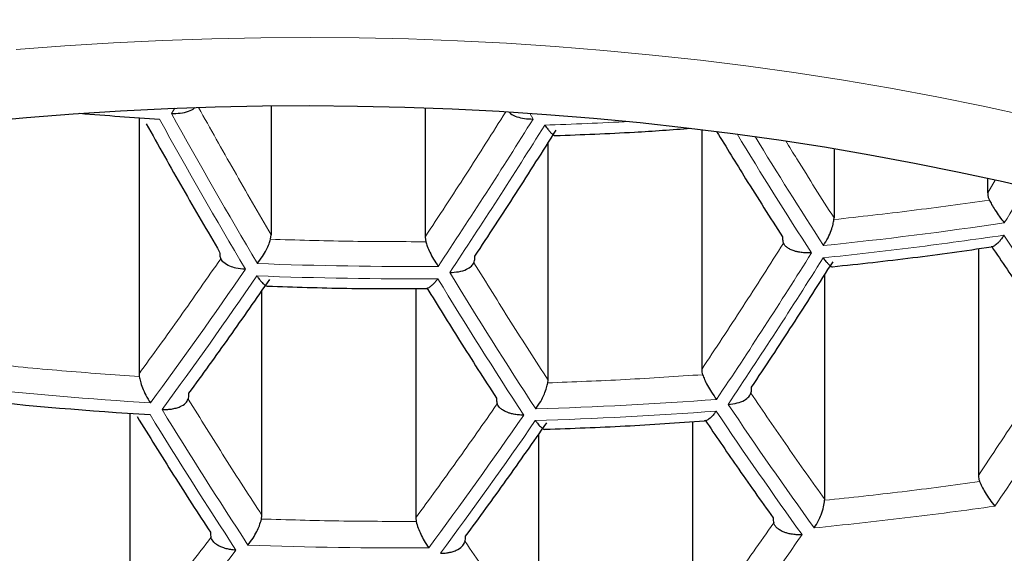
# Model space of a CAD drawing. Header units: millimetres. Extents: x 8 to 869, y 12 to 812.
# Tile 189 of 230: x 487.24 to 491.6, y 659.78 to 662.15. Entities that reach past the tile are written whole.
import ezdxf

# ---------------------------------------------------------------- set-up
doc = ezdxf.new("R2010")
doc.units = ezdxf.units.MM

msp = doc.modelspace()

# ---------------------------------------------------------------- linework, layer by layer
at = {"color": 7, "linetype": 'Continuous', "lineweight": 30}
for p, q in [((488.3568, 661.7692), (488.3568, 661.1971)), ((489.0378, 661.7604), (489.0378, 661.1864)), ((487.7706, 661.7159), (487.7706, 660.5804)), ((490.2638, 661.664), (490.2638, 660.5999)), ((489.5828, 660.552), (489.5828, 661.6044)), ((490.85, 661.5796), (490.85, 661.2727)), ((491.531, 661.3827), (491.531, 661.4479)), ((490.8495, 661.2645), (490.85, 661.2727)), ((488.3538, 661.1771), (488.3568, 661.1971)), ((489.0378, 661.1864), (489.0409, 661.1663)), ((491.4897, 661.1354), (491.4897, 660.1289)), ((490.8087, 660.0233), (490.8087, 661.0199)), ((488.3155, 659.9517), (488.3155, 660.9494)), ((488.9965, 660.9583), (488.9965, 659.9411)), ((487.7706, 660.5804), (487.7717, 660.5685)), ((489.5817, 660.5402), (489.5828, 660.552)), ((487.7293, 660.4053), (487.7293, 659.3981)), ((490.2225, 660.3681), (490.2225, 659.4159)), ((489.5415, 659.3698), (489.5415, 660.312)), ((490.8086, 660.0194), (490.8087, 660.0233)), ((488.3137, 659.9363), (488.3155, 659.9517)), ((488.9965, 659.9411), (488.9984, 659.9256))]:
    msp.add_line(p, q, dxfattribs=at)
at = {"color": 252, "linetype": 'Continuous', "lineweight": 0}
for p, q in [((487.9142, 661.7354), (487.9295, 661.7586)), ((489.5016, 661.7363), (489.5168, 661.7104)), ((491.5648, 661.4394), (491.531, 661.3827))]:
    msp.add_line(p, q, dxfattribs=at)
at = {"color": 252, "linetype": 'Continuous', "lineweight": 0, "flags": 128}
msp.add_lwpolyline([(487.2261, 662.0182), (487.4418, 662.035), (487.6583, 662.0486), (487.8754, 662.0592), (488.0929, 662.0667), (488.3107, 662.0711), (488.5286, 662.0723), (488.7465, 662.0705), (488.9643, 662.0655), (489.1817, 662.0574), (489.3987, 662.0463), (489.615, 662.032), (489.8306, 662.0147), (490.0453, 661.9943), (490.2589, 661.9708), (490.4714, 661.9443), (490.6825, 661.9148), (490.8921, 661.8823), (491.1, 661.8467), (491.3062, 661.8083), (491.5105, 661.7669), (491.7127, 661.7226)], dxfattribs=at)
at = {"color": 7, "linetype": 'Continuous', "lineweight": 30, "flags": 128}
msp.add_lwpolyline([(487.0642, 661.6986), (487.2715, 661.7178), (487.4796, 661.7339), (487.6884, 661.7471), (487.8978, 661.7573), (488.1076, 661.7645), (488.3177, 661.7687), (488.5279, 661.7699), (488.7381, 661.7681), (488.9481, 661.7634), (489.1578, 661.7556), (489.3671, 661.7448), (489.5758, 661.7311), (489.7838, 661.7143), (489.9909, 661.6946), (490.197, 661.672), (490.4019, 661.6465), (490.6055, 661.618), (490.8077, 661.5866), (491.0083, 661.5523), (491.2072, 661.5152), (491.4042, 661.4753), (491.5993, 661.4326), (491.7922, 661.3871)], dxfattribs=at)
at = {"color": 7, "linetype": 'Continuous', "lineweight": 30}
for centre, radius, start, end in [((488.9913, 679.3746), 17.7008, 265.19602, 266.33926), ((488.9608, 678.7985), 18.4344, 263.95122, 266.4506)]:
    msp.add_arc(centre, radius, start, end, dxfattribs=at)
at = {"color": 252, "linetype": 'Continuous', "lineweight": 0}
for centre, radius, start, end in [((512.4485, 675.3172), 28.0428, 208.9682, 210.53579), ((512.4, 675.299), 28.0503, 208.97675, 210.54353), ((467.1173, 675.6618), 26.389, 326.39605, 328.0835), ((467.1642, 675.6424), 26.3969, 326.38775, 328.07429), ((488.9928, 679.2766), 17.6028, 271.87311, 273.09472), ((511.0432, 674.1826), 24.1355, 211.29913, 212.77615), ((511.0455, 674.1768), 24.072, 211.40532, 212.7644), ((467.0205, 676.1417), 28.7427, 328.79438, 329.16514), ((489.0009, 678.775), 17.7176, 275.83876, 278.45045), ((508.9457, 672.7223), 20.8245, 213.61169, 215.45952), ((468.2696, 675.2088), 26.5324, 326.24681, 327.91801), ((488.9778, 679.1097), 18.0533, 267.83245, 270.37597), ((468.3188, 675.1905), 26.5363, 326.24279, 327.91356), ((468.976, 674.2698), 23.3687, 323.74916, 325.53095), ((510.1437, 673.8167), 24.5832, 211.34187, 213.0083), ((469.0215, 674.2494), 23.3785, 323.74033, 325.52095), ((488.9765, 679.086), 18.0843, 267.83463, 270.37379), ((510.0965, 673.7973), 24.5927, 211.3512, 213.01659), ((469.4754, 674.7813), 26.5811, 326.19683, 327.8626), ((488.9621, 678.8233), 18.4073, 263.94362, 266.44671), ((488.9651, 678.7061), 18.2901, 271.76471, 274.27848), ((508.9841, 673.369), 24.7652, 211.51914, 213.16569), ((488.9638, 678.6813), 18.3172, 271.76081, 274.27085), ((507.8909, 672.2109), 21.1566, 213.88672, 215.69388), ((507.9362, 672.2314), 21.1448, 213.87722, 215.68578), ((508.9346, 673.3512), 24.7707, 211.5245, 213.17044), ((470.097, 673.7948), 23.5587, 323.58135, 325.34103), ((470.1449, 673.7757), 23.5645, 323.57628, 325.33529), ((471.2742, 673.3501), 23.6536, 323.49936, 325.24825), ((488.9464, 678.514), 18.7059, 267.87683, 270.33159), ((471.8461, 672.2908), 20.5796, 320.73648, 322.62489)]:
    msp.add_arc(centre, radius, start, end, dxfattribs=at)
for points, knots in [([(470.4657, 661.3913), (470.4657, 661.3913), (470.475, 661.4982), (470.4972, 661.7121), (470.5412, 662.0282), (470.5953, 662.3396), (470.6591, 662.6462), (470.7334, 662.9522), (470.8243, 663.2796), (470.935, 663.628), (471.0685, 663.997), (471.2147, 664.3565), (471.3726, 664.7061), (471.541, 665.046), (471.7107, 665.3596), (471.8782, 665.6473), (472.0407, 665.9095), (472.212, 666.1699), (472.3924, 666.4289), (472.5821, 666.6862), (472.7812, 666.9418), (472.9892, 667.1951), (473.2068, 667.4465), (473.4339, 667.6958), (473.6706, 667.9429), (473.9166, 668.1872), (474.1723, 668.4288), (474.4377, 668.6677), (474.7131, 668.9037), (474.9977, 669.1361), (475.2911, 669.3644), (475.5933, 669.5883), (475.9043, 669.8078), (476.2244, 670.0231), (476.5537, 670.234), (476.8925, 670.4404), (477.2408, 670.6421), (477.5988, 670.8391), (477.9659, 671.0307), (478.3418, 671.2167), (478.7056, 671.3871), (479.0556, 671.5427), (479.3903, 671.6845), (479.755, 671.8314), (480.1511, 671.982), (480.58, 672.1348), (480.9815, 672.2684), (481.3533, 672.3845), (481.6935, 672.4848), (482.0379, 672.5805), (482.3873, 672.6717), (482.7416, 672.7582), (483.1006, 672.8399), (483.4633, 672.9164), (483.8282, 672.9874), (484.1952, 673.0529), (484.5642, 673.1129), (484.9362, 673.1675), (485.3108, 673.2165), (485.6876, 673.26), (486.0672, 673.2979), (486.4493, 673.3301), (486.8338, 673.3566), (487.2194, 673.3772), (487.6068, 673.3919), (487.9959, 673.4011), (488.2561, 673.4023), (488.3863, 673.4029)], [0, 0, 0, 0, 0.000002, 0.018649, 0.037296, 0.055191, 0.07309, 0.090988, 0.108883, 0.130692, 0.152503, 0.174312, 0.194736, 0.215162, 0.235586, 0.251653, 0.267724, 0.283794, 0.299862, 0.31601, 0.332161, 0.348313, 0.364461, 0.380708, 0.39696, 0.413211, 0.429459, 0.4458, 0.462146, 0.478492, 0.494833, 0.511086, 0.527346, 0.543608, 0.559867, 0.576119, 0.592433, 0.608756, 0.62508, 0.641402, 0.657715, 0.671373, 0.685034, 0.698692, 0.715241, 0.731792, 0.74834, 0.760859, 0.773381, 0.785903, 0.798421, 0.811043, 0.823669, 0.836295, 0.848917, 0.861429, 0.87394, 0.886472, 0.899008, 0.911544, 0.924076, 0.936694, 0.949317, 0.96194, 0.974558, 0.987279, 1, 1, 1, 1]), ([(488.3863, 673.4029), (488.5061, 673.4024), (488.7457, 673.4014), (489.1439, 673.3927), (489.5804, 673.3764), (490.0544, 673.3497), (490.5238, 673.3144), (490.9881, 673.2707), (491.447, 673.2188), (491.9005, 673.1589), (492.3483, 673.0913), (492.7902, 673.0161), (493.2359, 672.9316), (493.6849, 672.8376), (494.137, 672.7335), (494.5838, 672.6212), (495.0248, 672.5009), (495.459, 672.373), (495.8867, 672.2375), (496.3077, 672.0947), (496.7218, 671.9447), (497.128, 671.788), (497.5232, 671.626), (497.9075, 671.4593), (498.2799, 671.2885), (498.6432, 671.1127), (498.9974, 670.9322), (499.3435, 670.7468), (499.6787, 670.5581), (500.0031, 670.3664), (500.317, 670.172), (500.6229, 669.9736), (500.9189, 669.7726), (501.205, 669.5693), (501.4816, 669.3639), (501.7504, 669.1552), (502.0219, 668.9349), (502.2948, 668.7028), (502.5682, 668.4584), (502.8317, 668.2106), (503.0862, 667.959), (503.3314, 667.7037), (503.5674, 667.4448), (503.7935, 667.1831), (504.0105, 666.918), (504.2181, 666.6497), (504.4164, 666.3781), (504.6048, 666.1044), (504.7837, 665.8279), (504.9531, 665.5488), (505.1128, 665.2672), (505.2627, 664.9838), (505.3859, 664.733), (505.4862, 664.5152), (505.5668, 664.331), (505.6433, 664.1461), (505.7361, 663.9091), (505.8401, 663.6192), (505.9493, 663.276), (506.0446, 662.9328), (506.1264, 662.5898), (506.1948, 662.2472), (506.2456, 661.933), (506.2822, 661.6477), (506.2994, 661.4768), (506.3068, 661.3913), (506.3068, 661.3913)], [0, 0, 0, 0, 0.011714, 0.023429, 0.038949, 0.054474, 0.069994, 0.085242, 0.100494, 0.115742, 0.130784, 0.145829, 0.160871, 0.176772, 0.192672, 0.208642, 0.22462, 0.240598, 0.256569, 0.27262, 0.288678, 0.304736, 0.320788, 0.336496, 0.352203, 0.367779, 0.383359, 0.398939, 0.414515, 0.429727, 0.444944, 0.460161, 0.475374, 0.490296, 0.505222, 0.520148, 0.535071, 0.551785, 0.568502, 0.58522, 0.601934, 0.618773, 0.635616, 0.652459, 0.669298, 0.686284, 0.703275, 0.720265, 0.737252, 0.754359, 0.771468, 0.788578, 0.805685, 0.816668, 0.827651, 0.83864, 0.84963, 0.869824, 0.890021, 0.910215, 0.930206, 0.9502, 0.970192, 0.985095, 0.999998, 1, 1, 1, 1]), ([(505.7069, 660.937), (505.6946, 661.0529), (505.6698, 661.2848), (505.6149, 661.632), (505.5468, 661.9793), (505.464, 662.3264), (505.3665, 662.6732), (505.2543, 663.0192), (505.1272, 663.3643), (504.985, 663.7082), (504.8398, 664.0241), (504.6953, 664.3123), (504.5549, 664.5731), (504.4055, 664.8325), (504.247, 665.0902), (504.0794, 665.3462), (503.9027, 665.6005), (503.7168, 665.8527), (503.5217, 666.1029), (503.3174, 666.351), (503.1039, 666.5967), (502.881, 666.8399), (502.6438, 667.0858), (502.3913, 667.3341), (502.1229, 667.5842), (501.8438, 667.8309), (501.5552, 668.0728), (501.2573, 668.3099), (500.9502, 668.542), (500.6326, 668.7698), (500.3045, 668.9932), (499.9659, 669.212), (499.6169, 669.4258), (499.2574, 669.6344), (498.8875, 669.8376), (498.5329, 670.0218), (498.1959, 670.188), (497.8785, 670.3374), (497.5548, 670.4826), (497.232, 670.6204), (496.9108, 670.751), (496.5916, 670.8746), (496.2671, 670.994), (495.9375, 671.1091), (495.6028, 671.2198), (495.2632, 671.326), (494.9187, 671.4275), (494.5649, 671.5254), (494.2017, 671.6195), (493.8291, 671.7092), (493.4521, 671.7933), (493.0759, 671.8706), (492.701, 671.9412), (492.3277, 672.0053), (491.9512, 672.0637), (491.572, 672.1163), (491.1902, 672.1631), (490.806, 672.2039), (490.4198, 672.2387), (490.025, 672.268), (489.6219, 672.2914), (489.2106, 672.3083), (488.7986, 672.3185), (488.4005, 672.3218), (488.0167, 672.319), (487.6473, 672.3108), (487.2786, 672.2972), (486.9091, 672.278), (486.5394, 672.2533), (486.1695, 672.2229), (485.8012, 672.187), (485.4334, 672.1455), (485.0664, 672.0984), (484.7002, 672.0455), (484.3368, 671.9873), (483.9796, 671.9244), (483.6286, 671.857), (483.2838, 671.7853), (482.9425, 671.7088), (482.6038, 671.6275), (482.2677, 671.5413), (481.9345, 671.4502), (481.6055, 671.3548), (481.2433, 671.2436), (480.8501, 671.1149), (480.4283, 670.9668), (480.0159, 670.8121), (479.613, 670.651), (479.2198, 670.4839), (478.8352, 670.3107), (478.4598, 670.1317), (478.0936, 669.9471), (477.7329, 669.7553), (477.3782, 669.5562), (477.0297, 669.3499), (476.6906, 669.1383), (476.3608, 668.9215), (476.0406, 668.6998), (475.7386, 668.4798), (475.4541, 668.2619), (475.1859, 668.0468), (474.9265, 667.8285), (474.6756, 667.6073), (474.4334, 667.3833), (474.1997, 667.1566), (473.9747, 666.9274), (473.7581, 666.6957), (473.5501, 666.4617), (473.3506, 666.2256), (473.1595, 665.9874), (472.9725, 665.7415), (472.7903, 665.488), (472.6135, 665.2267), (472.4463, 664.9636), (472.2815, 664.6868), (472.1207, 664.3961), (471.9653, 664.0915), (471.822, 663.7852), (471.6908, 663.4772), (471.5716, 663.1679), (471.4643, 662.8572), (471.3688, 662.5454), (471.2844, 662.2295), (471.2112, 661.9097), (471.1499, 661.5861), (471.1, 661.2618), (471.0771, 661.0452), (471.0656, 660.937)], [0, 0, 0, 0, 0.01071, 0.021421, 0.032132, 0.042915, 0.0537, 0.064483, 0.075319, 0.086156, 0.096992, 0.105346, 0.113702, 0.122059, 0.130413, 0.138768, 0.147125, 0.155482, 0.163837, 0.172194, 0.180551, 0.188909, 0.197265, 0.206171, 0.21508, 0.223988, 0.232894, 0.241688, 0.250484, 0.259278, 0.268074, 0.27687, 0.285666, 0.294462, 0.30326, 0.312056, 0.31908, 0.326105, 0.33313, 0.340153, 0.34671, 0.353269, 0.359828, 0.366385, 0.372943, 0.379503, 0.386063, 0.392622, 0.399444, 0.40627, 0.413095, 0.419918, 0.426472, 0.433029, 0.439586, 0.446141, 0.452696, 0.459253, 0.465811, 0.472366, 0.479273, 0.486183, 0.493093, 0.5, 0.50619, 0.512383, 0.518576, 0.524766, 0.531031, 0.537298, 0.543565, 0.54983, 0.556173, 0.562518, 0.568863, 0.575206, 0.581386, 0.587567, 0.593749, 0.599929, 0.606171, 0.612415, 0.618659, 0.624902, 0.633306, 0.641712, 0.650116, 0.658463, 0.666818, 0.675176, 0.683534, 0.69189, 0.700239, 0.708858, 0.717478, 0.726097, 0.734769, 0.743442, 0.752113, 0.760106, 0.7681, 0.776094, 0.784087, 0.792078, 0.800071, 0.808065, 0.816056, 0.824047, 0.832039, 0.840031, 0.848021, 0.85658, 0.865139, 0.873699, 0.882257, 0.891974, 0.901693, 0.911411, 0.921128, 0.930843, 0.940561, 0.950279, 0.959995, 0.969995, 0.979997, 0.99, 1, 1, 1, 1]), ([(488.3568, 661.1971), (488.3016, 661.2917), (488.1933, 661.4774), (488.0865, 661.6681), (488.0342, 661.7616)], [0, 0, 0, 0, 0.509665, 1, 1, 1, 1]), ([(489.3953, 661.742), (489.3371, 661.6497), (489.2188, 661.4619), (489.0988, 661.2792), (489.0378, 661.1864)], [0, 0, 0, 0, 0.491824, 1, 1, 1, 1]), ([(490.85, 661.2727), (490.7948, 661.3592), (490.7232, 661.4712), (490.6525, 661.5868), (490.6363, 661.6133)], [0, 0, 0, 0, 0.7713948, 1, 1, 1, 1]), ([(490.8016, 661.0945), (490.9356, 661.1093), (491.2036, 661.1388), (491.4698, 661.1761), (491.6028, 661.1947)], [0, 0, 0, 0, 0.500353, 1, 1, 1, 1]), ([(471.0656, 660.937), (471.0764, 660.8321), (471.098, 660.6223), (471.1452, 660.3082), (471.2034, 659.9942), (471.2737, 659.6804), (471.356, 659.3671), (471.4502, 659.0544), (471.5564, 658.7423), (471.6748, 658.4312), (471.7996, 658.1349), (471.9292, 657.8533), (472.0618, 657.5863), (472.2036, 657.3207), (472.3547, 657.0566), (472.5152, 656.794), (472.685, 656.5331), (472.8642, 656.2741), (473.0539, 656.0157), (473.2543, 655.758), (473.4655, 655.5013), (473.6866, 655.247), (473.9202, 654.9926), (474.1667, 654.7383), (474.4265, 654.4843), (474.6971, 654.2337), (474.9781, 653.9868), (475.2696, 653.744), (475.5717, 653.5052), (475.8847, 653.2705), (476.2084, 653.0403), (476.5427, 652.8147), (476.8834, 652.5968), (477.2301, 652.3865), (477.5824, 652.184), (477.9445, 651.9867), (478.2936, 651.8067), (478.6276, 651.643), (478.9447, 651.4948), (479.2864, 651.3425), (479.654, 651.1873), (480.0487, 651.0302), (480.4518, 650.8794), (480.8629, 650.7354), (481.2609, 650.6051), (481.6444, 650.4877), (482.0121, 650.382), (482.3851, 650.2818), (482.763, 650.1871), (483.1453, 650.0982), (483.5292, 650.0159), (483.9144, 649.9402), (484.3006, 649.8709), (484.6903, 649.8077), (485.0849, 649.7505), (485.4843, 649.6995), (485.8883, 649.6547), (486.2945, 649.6166), (486.7058, 649.5848), (487.122, 649.5598), (487.5427, 649.5416), (487.9643, 649.5307), (488.3648, 649.5272), (488.7439, 649.53), (489.1012, 649.5379), (489.4581, 649.5509), (489.8155, 649.5692), (490.1733, 649.5927), (490.5312, 649.6214), (490.8875, 649.6553), (491.2548, 649.6957), (491.6327, 649.7432), (492.0204, 649.7984), (492.4051, 649.8596), (492.7881, 649.9271), (493.169, 650.0008), (493.5476, 650.0807), (493.9221, 650.1662), (494.2945, 650.2579), (494.6648, 650.3556), (495.0325, 650.4595), (495.395, 650.5688), (495.7531, 650.6835), (496.1066, 650.8036), (496.4552, 650.9291), (496.7979, 651.0594), (497.1356, 651.1947), (497.4682, 651.335), (497.7955, 651.4801), (498.1164, 651.6294), (498.4329, 651.7838), (498.7446, 651.9433), (499.0514, 652.1076), (499.3513, 652.2758), (499.6489, 652.4504), (499.9438, 652.6315), (500.2356, 652.819), (500.5196, 653.0101), (500.7896, 653.2), (501.0459, 653.3883), (501.2894, 653.5747), (501.5461, 653.7796), (501.8139, 654.0036), (502.0907, 654.2475), (502.3569, 654.4948), (502.6197, 654.7521), (502.878, 655.0195), (503.1308, 655.2971), (503.374, 655.5806), (503.6071, 655.8698), (503.8298, 656.1646), (504.0319, 656.4507), (504.2151, 656.7275), (504.3809, 656.9946), (504.5371, 657.2635), (504.6837, 657.534), (504.8207, 657.8061), (504.9482, 658.0797), (505.0661, 658.3545), (505.1751, 658.6318), (505.2749, 658.9116), (505.3655, 659.1938), (505.4464, 659.4769), (505.5183, 659.7637), (505.5809, 660.054), (505.6336, 660.3478), (505.6768, 660.6422), (505.6969, 660.8387), (505.7069, 660.937)], [0, 0, 0, 0, 0.009676, 0.019353, 0.029029, 0.038747, 0.048466, 0.058183, 0.067939, 0.077695, 0.08745, 0.095942, 0.104436, 0.112929, 0.121421, 0.12992, 0.138419, 0.146919, 0.155417, 0.164055, 0.172694, 0.181333, 0.18997, 0.198897, 0.207826, 0.216756, 0.225682, 0.234581, 0.243486, 0.252394, 0.261301, 0.270205, 0.279103, 0.287669, 0.296238, 0.304807, 0.313372, 0.320362, 0.327353, 0.334343, 0.342517, 0.350697, 0.358877, 0.367056, 0.375229, 0.38218, 0.389137, 0.396096, 0.403055, 0.410011, 0.416962, 0.423763, 0.430566, 0.437369, 0.444169, 0.451064, 0.457962, 0.46486, 0.471755, 0.478814, 0.485877, 0.49294, 0.499999, 0.505982, 0.511968, 0.517953, 0.523936, 0.529988, 0.536041, 0.542095, 0.548146, 0.55485, 0.561557, 0.568264, 0.574968, 0.581759, 0.588553, 0.595347, 0.602139, 0.609068, 0.615999, 0.62293, 0.629859, 0.636849, 0.643841, 0.650833, 0.657822, 0.664882, 0.671943, 0.679005, 0.686064, 0.693263, 0.700463, 0.707663, 0.714862, 0.722411, 0.729962, 0.737513, 0.745062, 0.752086, 0.759111, 0.766136, 0.774937, 0.783741, 0.792544, 0.801346, 0.810862, 0.820379, 0.829894, 0.839682, 0.849472, 0.85926, 0.867918, 0.876578, 0.885237, 0.893895, 0.902559, 0.911225, 0.919891, 0.928556, 0.93735, 0.946147, 0.954943, 0.963738, 0.972803, 0.981869, 0.990935, 1, 1, 1, 1]), ([(491.563, 659.9932), (491.43, 659.9751), (491.1637, 659.9389), (490.8958, 659.9108), (490.7618, 659.8968)], [0, 0, 0, 0, 0.499665, 1, 1, 1, 1])]:
    msp.add_open_spline(points, degree=3, knots=knots, dxfattribs=at)
at = {"color": 7, "linetype": 'Continuous', "lineweight": 30}
for points, knots in [([(476.7582, 660.1081), (476.758, 660.118), (476.7575, 660.1639), (476.7604, 660.246), (476.7668, 660.3542), (476.7772, 660.4623), (476.7913, 660.5703), (476.809, 660.6781), (476.8305, 660.7856), (476.8556, 660.8929), (476.8844, 660.9998), (476.9168, 661.1064), (476.9528, 661.2126), (476.9923, 661.3184), (477.0354, 661.4237), (477.082, 661.5286), (477.132, 661.6329), (477.1856, 661.7368), (477.2426, 661.8401), (477.303, 661.9429), (477.3669, 662.0452), (477.4341, 662.1469), (477.5048, 662.248), (477.5788, 662.3484), (477.6561, 662.4483), (477.7368, 662.5475), (477.8208, 662.646), (477.9081, 662.7438), (477.9986, 662.8409), (478.0925, 662.9372), (478.1895, 663.0328), (478.2898, 663.1276), (478.3933, 663.2215), (478.5, 663.3145), (478.6097, 663.4067), (478.7227, 663.4979), (478.8387, 663.5882), (478.9577, 663.6775), (479.0798, 663.7658), (479.2049, 663.853), (479.333, 663.9391), (479.4639, 664.0241), (479.5978, 664.108), (479.7345, 664.1907), (479.874, 664.2721), (480.0163, 664.3524), (480.1613, 664.4313), (480.309, 664.509), (480.4594, 664.5853), (480.6123, 664.6603), (480.7678, 664.7339), (480.9258, 664.806), (481.0862, 664.8767), (481.249, 664.946), (481.4142, 665.0137), (481.5817, 665.0799), (481.7514, 665.1446), (481.9233, 665.2077), (482.0973, 665.2692), (482.2735, 665.3291), (482.4516, 665.3873), (482.6317, 665.4439), (482.8137, 665.4987), (482.9976, 665.5519), (483.1832, 665.6033), (483.3706, 665.653), (483.5596, 665.7009), (483.7503, 665.747), (483.9425, 665.7914), (484.1362, 665.8339), (484.3313, 665.8745), (484.5278, 665.9134), (484.7255, 665.9503), (484.9245, 665.9854), (485.1247, 666.0186), (485.3259, 666.0498), (485.5282, 666.0792), (485.7314, 666.1066), (485.9356, 666.1321), (486.1406, 666.1557), (486.3464, 666.1773), (486.5528, 666.1969), (486.7599, 666.2146), (486.9676, 666.2303), (487.1758, 666.244), (487.3844, 666.2557), (487.5934, 666.2654), (487.8026, 666.2731), (488.0121, 666.2789), (488.2218, 666.2826), (488.4315, 666.2843), (488.6413, 666.284), (488.8511, 666.2818), (489.0607, 666.2775), (489.2702, 666.2712), (489.4794, 666.2629), (489.6882, 666.2527), (489.8967, 666.2404), (490.1048, 666.2262), (490.3123, 666.2099), (490.5193, 666.1917), (490.7256, 666.1716), (490.9312, 666.1494), (491.1359, 666.1253), (491.3399, 666.0993), (491.5429, 666.0713), (491.7449, 666.0415), (491.9459, 666.0097), (492.1458, 665.9759), (492.3444, 665.9404), (492.5419, 665.9029), (492.738, 665.8636), (492.9328, 665.8224), (493.1261, 665.7794), (493.3179, 665.7345), (493.5081, 665.6879), (493.6967, 665.6395), (493.8837, 665.5893), (494.0689, 665.5374), (494.2523, 665.4838), (494.4338, 665.4284), (494.6134, 665.3714), (494.791, 665.3127), (494.9666, 665.2524), (495.1401, 665.1904), (495.3114, 665.1269), (495.4805, 665.0618), (495.6474, 664.9951), (495.8119, 664.9269), (495.9741, 664.8573), (496.1339, 664.7861), (496.2912, 664.7136), (496.446, 664.6396), (496.5982, 664.5643), (496.7478, 664.4876), (496.8948, 664.4096), (497.039, 664.3302), (497.1805, 664.2497), (497.3192, 664.1679), (497.4551, 664.0849), (497.5881, 664.0007), (497.7183, 663.9154), (497.8454, 663.8291), (497.9696, 663.7416), (498.0908, 663.6531), (498.2089, 663.5636), (498.324, 663.4732), (498.4359, 663.3818), (498.5447, 663.2895), (498.6504, 663.1963), (498.7528, 663.1023), (498.8521, 663.0075), (498.9481, 662.912), (499.0408, 662.8157), (499.1303, 662.7186), (499.2165, 662.6209), (499.2994, 662.5225), (499.379, 662.4235), (499.4552, 662.3239), (499.5281, 662.2237), (499.5976, 662.123), (499.6637, 662.0217), (499.7264, 661.9198), (499.7858, 661.8175), (499.8417, 661.7146), (499.8942, 661.6113), (499.9432, 661.5076), (499.9888, 661.4033), (500.0309, 661.2987), (500.0695, 661.1936), (500.1046, 661.088), (500.1362, 660.9821), (500.1642, 660.8758), (500.1886, 660.7692), (500.2094, 660.6622), (500.2265, 660.5549), (500.24, 660.4473), (500.2499, 660.3395), (500.2557, 660.2315), (500.2582, 660.1542), (500.2576, 660.113), (500.2575, 660.1077)], [0, 0, 0, 0, 0.001622, 0.007544, 0.013465, 0.019381, 0.025289, 0.031187, 0.037072, 0.042942, 0.048795, 0.05463, 0.060446, 0.066244, 0.072022, 0.077781, 0.083521, 0.089244, 0.094951, 0.100641, 0.106317, 0.111979, 0.117629, 0.123267, 0.128895, 0.134513, 0.140123, 0.145726, 0.151323, 0.156914, 0.1625, 0.168082, 0.17366, 0.179236, 0.184809, 0.190381, 0.195951, 0.20152, 0.207088, 0.212656, 0.218224, 0.223792, 0.229361, 0.23493, 0.2405, 0.24607, 0.251642, 0.257215, 0.262789, 0.268364, 0.27394, 0.279518, 0.285098, 0.290678, 0.29626, 0.301844, 0.307429, 0.313015, 0.318603, 0.324192, 0.329783, 0.335375, 0.340968, 0.346563, 0.352159, 0.357756, 0.363354, 0.368953, 0.374554, 0.380155, 0.385758, 0.391361, 0.396966, 0.402571, 0.408177, 0.413784, 0.419392, 0.425, 0.430609, 0.436218, 0.441829, 0.447439, 0.45305, 0.458662, 0.464274, 0.469886, 0.475498, 0.481111, 0.486724, 0.492337, 0.49795, 0.503563, 0.509176, 0.514789, 0.520402, 0.526015, 0.531628, 0.53724, 0.542852, 0.548464, 0.554075, 0.559686, 0.565296, 0.570906, 0.576516, 0.582124, 0.587732, 0.59334, 0.598946, 0.604552, 0.610157, 0.615761, 0.621364, 0.626966, 0.632567, 0.638167, 0.643766, 0.649363, 0.65496, 0.660555, 0.666149, 0.671741, 0.677332, 0.682922, 0.68851, 0.694097, 0.699683, 0.705267, 0.710849, 0.71643, 0.722009, 0.727587, 0.733164, 0.738738, 0.744312, 0.749884, 0.755455, 0.761025, 0.766593, 0.77216, 0.777727, 0.783293, 0.788858, 0.794423, 0.799987, 0.805552, 0.811117, 0.816683, 0.82225, 0.827818, 0.833388, 0.838961, 0.844536, 0.850116, 0.855699, 0.861288, 0.866882, 0.872483, 0.878091, 0.883708, 0.889334, 0.894971, 0.90062, 0.906281, 0.911957, 0.917647, 0.923353, 0.929077, 0.934818, 0.940577, 0.946356, 0.952154, 0.957971, 0.963807, 0.969661, 0.975531, 0.981417, 0.987315, 0.993224, 0.999141, 1, 1, 1, 1]), ([(487.9142, 661.7354), (487.9273, 661.7354), (487.9546, 661.7354), (487.9897, 661.7437), (488.0118, 661.7533), (488.0172, 661.76), (488.018, 661.761)], [0, 0, 0, 0, 0.314709, 0.65464, 0.949149, 1, 1, 1, 1]), ([(489.4105, 661.7411), (489.4123, 661.7389), (489.4194, 661.7304), (489.4439, 661.7202), (489.4788, 661.7115), (489.5039, 661.7107), (489.5168, 661.7104)], [0, 0, 0, 0, 0.107314, 0.415126, 0.699683, 1, 1, 1, 1]), ([(489.5682, 661.6832), (489.5728, 661.6768), (489.581, 661.6656), (489.5904, 661.6548), (489.5972, 661.6479), (489.604, 661.6416), (489.6106, 661.6368), (489.6138, 661.637), (489.615, 661.6371)], [0, 0, 0, 0, 0.241148, 0.421809, 0.521485, 0.640106, 0.864541, 1, 1, 1, 1]), ([(489.615, 661.637), (489.7321, 661.6414), (489.9325, 661.6489), (490.1322, 661.6632), (490.2152, 661.6692)], [0, 0, 0, 0, 0.584161, 1, 1, 1, 1]), ([(490.3299, 661.6552), (490.3727, 661.5851), (490.4692, 661.427), (490.5668, 661.2737), (490.6212, 661.1884)], [0, 0, 0, 0, 0.443371, 1, 1, 1, 1]), ([(491.531, 661.3827), (491.5312, 661.3783), (491.5316, 661.3694), (491.5347, 661.3588), (491.5376, 661.3528), (491.5385, 661.351)], [0, 0, 0, 0, 0.405002, 0.820829, 1, 1, 1, 1]), ([(491.5385, 661.351), (491.5417, 661.3447), (491.549, 661.3307), (491.5638, 661.3056), (491.5835, 661.2766), (491.5972, 661.2592), (491.6046, 661.2498)], [0, 0, 0, 0, 0.183529, 0.410595, 0.682516, 1, 1, 1, 1]), ([(490.8033, 661.1493), (490.8103, 661.1605), (490.8231, 661.1812), (490.8375, 661.2143), (490.846, 661.2423), (490.8484, 661.2577), (490.8495, 661.2645)], [0, 0, 0, 0, 0.320238, 0.592955, 0.819014, 1, 1, 1, 1]), ([(488.295, 661.0693), (488.3026, 661.0795), (488.3166, 661.0983), (488.3345, 661.1292), (488.3466, 661.1557), (488.3516, 661.1705), (488.3538, 661.1771)], [0, 0, 0, 0, 0.318924, 0.59126, 0.817798, 1, 1, 1, 1]), ([(489.0409, 661.1663), (489.0431, 661.1597), (489.0479, 661.1447), (489.0595, 661.1179), (489.0763, 661.0865), (489.0893, 661.0672), (489.0962, 661.0568)], [0, 0, 0, 0, 0.182202, 0.40874, 0.681076, 1, 1, 1, 1]), ([(490.6212, 661.1884), (490.6213, 661.1844), (490.6215, 661.1764), (490.6233, 661.1667), (490.6251, 661.1617), (490.626, 661.1596)], [0, 0, 0, 0, 0.357072, 0.723945, 1, 1, 1, 1]), ([(490.7502, 661.1166), (490.7419, 661.1164), (490.7264, 661.1159), (490.7078, 661.1178), (490.695, 661.1199), (490.6869, 661.1216), (490.6798, 661.1234), (490.6691, 661.1266), (490.6557, 661.132), (490.6418, 661.1405), (490.6314, 661.1497), (490.6278, 661.1563), (490.626, 661.1596)], [0, 0, 0, 0, 0.157364, 0.293182, 0.353065, 0.407568, 0.456703, 0.500489, 0.635882, 0.763706, 0.884765, 1, 1, 1, 1]), ([(491.6028, 661.1947), (491.5994, 661.1895), (491.5934, 661.1804), (491.5841, 661.1688), (491.5734, 661.1573), (491.5612, 661.1478), (491.5518, 661.1433), (491.5475, 661.1429), (491.547, 661.1429)], [0, 0, 0, 0, 0.186504, 0.331158, 0.485787, 0.74067, 0.966161, 1, 1, 1, 1]), ([(488.128, 661.1201), (488.1282, 661.1161), (488.1284, 661.1078), (488.1301, 661.0981), (488.132, 661.093), (488.1328, 661.0909)], [0, 0, 0, 0, 0.361642, 0.732979, 1, 1, 1, 1]), ([(490.8438, 661.0554), (490.9624, 661.0681), (491.1976, 661.0934), (491.4312, 661.1267), (491.5469, 661.1433)], [0, 0, 0, 0, 0.5042811, 1, 1, 1, 1]), ([(491.5488, 661.145), (491.594, 661.0777), (491.693, 660.9308), (491.7929, 660.789), (491.8471, 660.712)], [0, 0, 0, 0, 0.45745, 1, 1, 1, 1]), ([(488.2419, 661.044), (488.2277, 661.0453), (488.2035, 661.0475), (488.1706, 661.0578), (488.145, 661.072), (488.1367, 661.0848), (488.1328, 661.0909)], [0, 0, 0, 0, 0.292772, 0.50009, 0.764541, 1, 1, 1, 1]), ([(489.1476, 661.0299), (489.161, 661.0305), (489.1879, 661.0319), (489.2215, 661.0422), (489.2452, 661.0567), (489.2519, 661.0681), (489.2549, 661.0733)], [0, 0, 0, 0, 0.277298, 0.557208, 0.797207, 1, 1, 1, 1]), ([(489.2549, 661.0733), (489.2558, 661.0762), (489.2577, 661.0821), (489.259, 661.0922), (489.2591, 661.0994), (489.2592, 661.1024)], [0, 0, 0, 0, 0.360747, 0.73281, 1, 1, 1, 1]), ([(490.8016, 661.0945), (490.806, 661.0889), (490.8135, 661.0793), (490.8224, 661.0699), (490.8286, 661.0639), (490.8348, 661.0586), (490.8404, 661.0548), (490.8429, 661.0553), (490.8438, 661.0554)], [0, 0, 0, 0, 0.239855, 0.414901, 0.529174, 0.648235, 0.873757, 1, 1, 1, 1]), ([(488.2932, 661.0147), (488.2957, 661.0111), (488.3002, 661.0045), (488.3065, 660.9963), (488.3118, 660.9899), (488.3194, 660.9816), (488.3285, 660.9733), (488.3365, 660.9683), (488.3397, 660.969), (488.3404, 660.9691)], [0, 0, 0, 0, 0.13583, 0.253154, 0.351969, 0.438506, 0.694506, 0.932117, 1, 1, 1, 1]), ([(489.0945, 661.0021), (489.0913, 660.998), (489.0853, 660.9902), (489.0761, 660.9799), (489.0659, 660.9701), (489.0552, 660.962), (489.0472, 660.9585), (489.0428, 660.9574), (489.0414, 660.9576), (489.0412, 660.9577)], [0, 0, 0, 0, 0.163252, 0.302861, 0.469787, 0.695299, 0.89181, 0.979553, 1, 1, 1, 1]), ([(488.3404, 660.9691), (488.4573, 660.9653), (488.6909, 660.9577), (488.9245, 660.958), (489.0412, 660.9581)], [0, 0, 0, 0, 0.500603, 1, 1, 1, 1]), ([(489.0463, 660.9614), (489.0945, 660.8833), (489.1965, 660.7179), (489.2996, 660.5575), (489.354, 660.4729)], [0, 0, 0, 0, 0.47253, 1, 1, 1, 1]), ([(490.2638, 660.5999), (490.2639, 660.596), (490.2642, 660.588), (490.2667, 660.5803), (490.268, 660.5765)], [0, 0, 0, 0, 0.494209, 1, 1, 1, 1]), ([(487.7717, 660.5685), (487.7732, 660.5614), (487.7765, 660.5455), (487.7862, 660.5166), (487.8016, 660.4829), (487.8144, 660.4624), (487.8213, 660.4514)], [0, 0, 0, 0, 0.18185, 0.408089, 0.680485, 1, 1, 1, 1]), ([(490.268, 660.5765), (490.2706, 660.5696), (490.2765, 660.5544), (490.2898, 660.5271), (490.3085, 660.4956), (490.3222, 660.477), (490.3296, 660.467)], [0, 0, 0, 0, 0.183014, 0.409724, 0.681758, 1, 1, 1, 1]), ([(489.5284, 660.4247), (489.5359, 660.4355), (489.5499, 660.4555), (489.5664, 660.4888), (489.5768, 660.5173), (489.5802, 660.5331), (489.5817, 660.5402)], [0, 0, 0, 0, 0.319515, 0.591911, 0.81815, 1, 1, 1, 1]), ([(490.4817, 660.4942), (490.4825, 660.4973), (490.4842, 660.5036), (490.485, 660.513), (490.4851, 660.5191), (490.4851, 660.5208)], [0, 0, 0, 0, 0.407332, 0.827185, 1, 1, 1, 1]), ([(487.8727, 660.4222), (487.8776, 660.4221), (487.8863, 660.4218), (487.9002, 660.4225), (487.9164, 660.4243), (487.9348, 660.4281), (487.9573, 660.436), (487.9786, 660.449), (487.9854, 660.4622), (487.9886, 660.4682)], [0, 0, 0, 0, 0.096164, 0.169178, 0.272286, 0.418104, 0.553701, 0.794634, 1, 1, 1, 1]), ([(487.9886, 660.4682), (487.9894, 660.4712), (487.991, 660.4773), (487.9919, 660.4865), (487.9919, 660.4924), (487.992, 660.4942)], [0, 0, 0, 0, 0.405377, 0.823021, 1, 1, 1, 1]), ([(489.354, 660.4729), (489.3541, 660.4689), (489.3543, 660.4608), (489.3559, 660.4524), (489.3573, 660.4481), (489.3577, 660.4468)], [0, 0, 0, 0, 0.405833, 0.822987, 1, 1, 1, 1]), ([(490.381, 660.4449), (490.3947, 660.4464), (490.4212, 660.4492), (490.4525, 660.4617), (490.4735, 660.4774), (490.4791, 660.489), (490.4817, 660.4942)], [0, 0, 0, 0, 0.295625, 0.571931, 0.805978, 1, 1, 1, 1]), ([(489.4752, 660.3972), (489.4671, 660.3973), (489.452, 660.3976), (489.4341, 660.4004), (489.422, 660.4031), (489.4142, 660.4052), (489.4075, 660.4074), (489.3974, 660.4111), (489.3849, 660.4173), (489.3677, 660.4292), (489.3616, 660.4399), (489.3577, 660.4468)], [0, 0, 0, 0, 0.157586, 0.293581, 0.353533, 0.408093, 0.457272, 0.501087, 0.637007, 0.765144, 1, 1, 1, 1]), ([(490.3279, 660.415), (490.3254, 660.4115), (490.3209, 660.4054), (490.3142, 660.3974), (490.3076, 660.3903), (490.2985, 660.3819), (490.2878, 660.3745), (490.2796, 660.3712), (490.2759, 660.3711), (490.2753, 660.371)], [0, 0, 0, 0, 0.139461, 0.248793, 0.361829, 0.49725, 0.744325, 0.960922, 1, 1, 1, 1]), ([(489.5266, 660.3728), (489.5297, 660.3688), (489.5351, 660.3616), (489.5425, 660.353), (489.551, 660.3443), (489.5598, 660.3371), (489.5667, 660.3333), (489.5692, 660.3341), (489.5697, 660.3343)], [0, 0, 0, 0, 0.176062, 0.316581, 0.447372, 0.704041, 0.942564, 1, 1, 1, 1]), ([(489.5697, 660.3343), (489.688, 660.3386), (489.9235, 660.347), (490.1584, 660.3633), (490.2753, 660.3714)], [0, 0, 0, 0, 0.5021119, 1, 1, 1, 1]), ([(490.2791, 660.3744), (490.3252, 660.3066), (490.425, 660.1599), (490.5257, 660.0182), (490.5799, 659.9419)], [0, 0, 0, 0, 0.461622, 1, 1, 1, 1]), ([(491.4897, 660.1289), (491.4899, 660.1244), (491.4903, 660.1153), (491.4936, 660.1065), (491.4953, 660.1021)], [0, 0, 0, 0, 0.492205, 1, 1, 1, 1]), ([(491.4953, 660.1021), (491.4984, 660.0951), (491.5054, 660.0796), (491.5204, 660.0519), (491.541, 660.0206), (491.5553, 660.0028), (491.563, 659.9932)], [0, 0, 0, 0, 0.183815, 0.410685, 0.682419, 1, 1, 1, 1]), ([(490.7618, 659.8968), (490.7685, 659.9072), (490.7801, 659.925), (490.7943, 659.9576), (490.805, 659.9893), (490.8074, 660.0098), (490.8086, 660.0194)], [0, 0, 0, 0, 0.294021, 0.500699, 0.766955, 1, 1, 1, 1]), ([(488.2534, 659.821), (488.2611, 659.8309), (488.2748, 659.8486), (488.2918, 659.8791), (488.3053, 659.9085), (488.3108, 659.9266), (488.3137, 659.9363)], [0, 0, 0, 0, 0.3054048, 0.5445169, 0.7553245, 1, 1, 1, 1]), ([(490.5799, 659.9419), (490.58, 659.9377), (490.5802, 659.9291), (490.5819, 659.9223), (490.5828, 659.9188)], [0, 0, 0, 0, 0.491927, 1, 1, 1, 1]), ([(488.9984, 659.9256), (489.0013, 659.9158), (489.0066, 659.8976), (489.0193, 659.8678), (489.0351, 659.8367), (489.0477, 659.8186), (489.0547, 659.8084)], [0, 0, 0, 0, 0.24466, 0.455457, 0.694563, 1, 1, 1, 1]), ([(490.7086, 659.867), (490.7, 659.8667), (490.684, 659.8662), (490.6648, 659.8686), (490.6517, 659.8711), (490.6434, 659.8732), (490.6361, 659.8753), (490.6251, 659.8792), (490.6115, 659.8857), (490.5976, 659.8959), (490.5875, 659.907), (490.5843, 659.9149), (490.5828, 659.9188)], [0, 0, 0, 0, 0.157533, 0.293378, 0.353225, 0.407659, 0.456695, 0.500354, 0.635827, 0.763597, 0.884616, 1, 1, 1, 1]), ([(488.0867, 659.8774), (488.0869, 659.8732), (488.0871, 659.8646), (488.0888, 659.8576), (488.0896, 659.8541)], [0, 0, 0, 0, 0.492162, 1, 1, 1, 1]), ([(488.2003, 659.7983), (488.1924, 659.7989), (488.1777, 659.7999), (488.1598, 659.8038), (488.1467, 659.8076), (488.1376, 659.8109), (488.1266, 659.8158), (488.1143, 659.8229), (488.0985, 659.8357), (488.0931, 659.8469), (488.0896, 659.8541)], [0, 0, 0, 0, 0.1576096, 0.293602, 0.3723038, 0.4414152, 0.500965, 0.6372595, 0.7655707, 1, 1, 1, 1]), ([(489.2153, 659.8365), (489.216, 659.8399), (489.2176, 659.8468), (489.2178, 659.8554), (489.2179, 659.8598)], [0, 0, 0, 0, 0.491847, 1, 1, 1, 1]), ([(489.1061, 659.7842), (489.1105, 659.7843), (489.1198, 659.7845), (489.134, 659.786), (489.1504, 659.7889), (489.1675, 659.7938), (489.188, 659.803), (489.2068, 659.817), (489.2126, 659.8304), (489.2153, 659.8365)], [0, 0, 0, 0, 0.087946, 0.186198, 0.288593, 0.43301, 0.566751, 0.802491, 1, 1, 1, 1])]:
    msp.add_open_spline(points, degree=3, knots=knots, dxfattribs=at)
for points in [[(487.8024, 661.6898), (487.8562, 661.5936), (487.964, 661.4012), (488.0734, 661.2138), (488.128, 661.1201)], [(489.2592, 661.1024), (489.3196, 661.1943), (489.4404, 661.3781), (489.5594, 661.5669), (489.6189, 661.6614)], [(490.4851, 660.5208), (490.5456, 660.6124), (490.6666, 660.7954), (490.7859, 660.9836), (490.8456, 661.0776)], [(487.992, 660.4942), (488.052, 660.577), (488.1722, 660.7427), (488.291, 660.9137), (488.3504, 660.9992)], [(487.7618, 660.3906), (487.8156, 660.3038), (487.9234, 660.1301), (488.0323, 659.9617), (488.0867, 659.8774)], [(489.2179, 659.8598), (489.278, 659.9422), (489.3983, 660.1071), (489.5173, 660.2772), (489.5769, 660.3622)]]:
    msp.add_open_spline(points, degree=3, dxfattribs=at)
at = {"color": 252, "linetype": 'Continuous', "lineweight": 0}
for points in [[(491.5385, 661.351), (491.424, 661.3349), (491.195, 661.3027), (490.9646, 661.2773), (490.8495, 661.2645)], [(489.0409, 661.1663), (488.9264, 661.1665), (488.6973, 661.1668), (488.4683, 661.1737), (488.3538, 661.1771)], [(490.626, 661.1596), (490.566, 661.065), (490.4461, 660.8759), (490.3245, 660.6919), (490.2638, 660.5999)], [(488.1328, 661.0909), (488.0728, 661.0045), (487.9527, 660.8316), (487.8313, 660.6641), (487.7706, 660.5804)], [(489.5828, 660.552), (489.5278, 660.6376), (489.4179, 660.8087), (489.3092, 660.9851), (489.2549, 661.0733)], [(491.8509, 660.686), (491.7912, 660.5918), (491.6716, 660.4036), (491.5503, 660.2205), (491.4897, 660.1289)], [(487.7717, 660.5685), (487.6572, 660.5765), (487.4281, 660.5925), (487.1996, 660.615), (487.0854, 660.6262)], [(490.268, 660.5765), (490.1537, 660.5688), (489.9253, 660.5535), (489.6962, 660.5446), (489.5817, 660.5402)], [(488.3155, 659.9517), (488.2608, 660.0365), (488.1512, 660.206), (488.0428, 660.3808), (487.9886, 660.4682)], [(490.8087, 660.0233), (490.754, 660.1004), (490.6445, 660.2546), (490.536, 660.4143), (490.4817, 660.4942)], [(489.3577, 660.4468), (489.2978, 660.3612), (489.1781, 660.19), (489.0571, 660.024), (488.9965, 659.9411)], [(491.4953, 660.1021), (491.3811, 660.0867), (491.1528, 660.0559), (490.9233, 660.0315), (490.8086, 660.0194)], [(488.9984, 659.9256), (488.8843, 659.9258), (488.656, 659.9262), (488.4278, 659.9329), (488.3137, 659.9363)], [(490.5828, 659.9188), (490.523, 659.8336), (490.4036, 659.6634), (490.2828, 659.4984), (490.2225, 659.4159)], [(488.0896, 659.8541), (488.0298, 659.7767), (487.9102, 659.622), (487.7896, 659.4727), (487.7293, 659.3981)], [(489.5415, 659.3698), (489.4869, 659.4462), (489.3777, 659.5991), (489.2694, 659.7573), (489.2153, 659.8365)]]:
    msp.add_open_spline(points, degree=3, dxfattribs=at)

doc.saveas('drawing.dxf')
